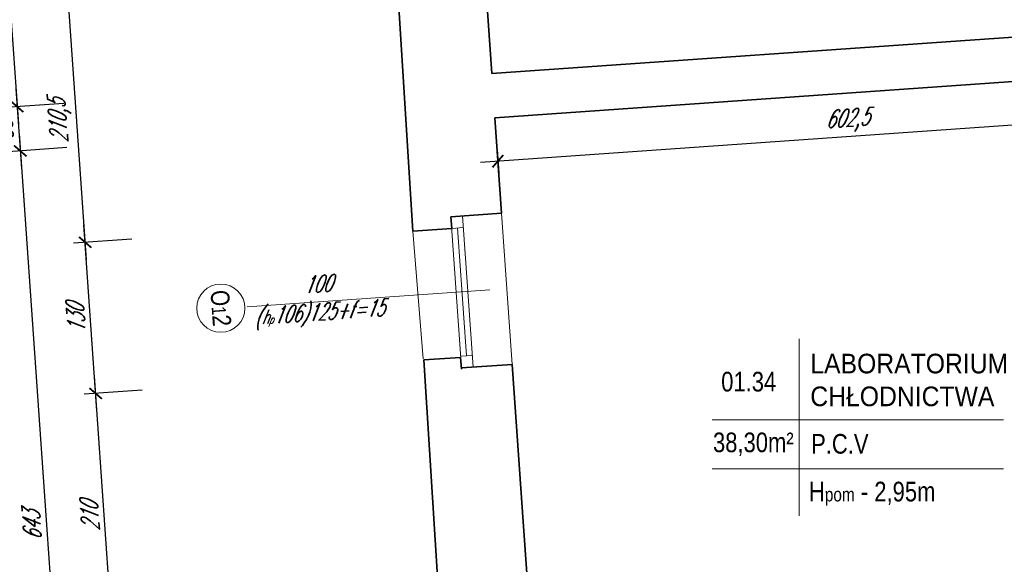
# Model space of a CAD drawing. Header units: millimetres. Extents: x 402 to 79005, y -7782 to 89952.
# Tile 197 of 256: x 21719 to 22563, y 36717 to 37184. Entities that reach past the tile are written whole.
import ezdxf

# ---------------------------------------------------------------- set-up
doc = ezdxf.new("R2010")
doc.units = ezdxf.units.MM
doc.header["$LTSCALE"] = 10
doc.layers.get('0').update_dxf_attribs({"lineweight": 0})
doc.layers.get('Defpoints').update_dxf_attribs({"color": 253})
for name, color, linetype, lineweight in [('01 parter - ściany', 253, 'Continuous', 35), ('03-01_okna', 253, 'Continuous', 15), ('04-1_widok', 253, 'Continuous', 5), ('05-01_wymiary', 253, 'Continuous', 5), ('05-03_opis', 253, 'Continuous', 5)]:
    doc.layers.add(name, color=color, linetype=linetype, lineweight=lineweight)
doc.styles.add('ariel', font='ARIAL.TTF', dxfattribs={"width": 0.8})
doc.styles.add('ariel_wym', font='simplex.shx', dxfattribs={"width": 0.65, "oblique": 25})
doc.dimstyles.new('ariel 50', dxfattribs={"dimtxt": 15, "dimasz": 10, "dimexe": 10, "dimexo": 0, "dimgap": 5, "dimtad": 1, "dimdec": 1, "dimrnd": 0.5, "dimtxsty": 'ariel_wym', "dimblk": 'ARCHTICK', "dimcen": 2.5, "dimdle": 15, "dimazin": 0, "dimtfac": 1, "dimtdec": 1, "dimtix": 1, "dimtmove": 0, "dimatfit": 3, "dimldrblk": 'DOT', "dimfxl": 0, "dimarcsym": 0})
doc.dimstyles.new('ariel 50 wnętrze', dxfattribs={"dimtxt": 15, "dimasz": 10, "dimexe": 10, "dimexo": 0, "dimgap": 5, "dimtad": 1, "dimdec": 1, "dimrnd": 0.5, "dimtxsty": 'ariel_wym', "dimblk": 'ARCHTICK', "dimcen": 2.5, "dimdle": 15, "dimazin": 0, "dimtfac": 1, "dimtdec": 1, "dimtix": 1, "dimtmove": 0, "dimatfit": 3, "dimldrblk": 'DOT', "dimfxl": 0, "dimarcsym": 0})

# ---------------------------------------------------------------- blocks, each defined once
blk = doc.blocks.new('_ArchTick')
at = {"color": 0, "linetype": 'ByBlock', "const_width": 0.15}
blk.add_lwpolyline([(-0.5, -0.5), (0.5, 0.5)], dxfattribs=at)
blk = doc.blocks.new('*D39')
at = {"layer": '05-01_wymiary', "color": 0, "lineweight": -2}
for p, q in [((21799.38, 36639.03), (21782.64, 36878.42)), ((21823.59, 36866.25), (21773.71, 36862.76)), ((21838.23, 36656.78), (21788.35, 36653.3))]:
    blk.add_line(p, q, dxfattribs=at)
at = {"layer": 'Defpoints', "color": 0}
for p in [(22140.63, 36888.42), (21783.68, 36863.46), (22155.28, 36678.95)]:
    blk.add_point(p, dxfattribs=at)
at = {"layer": '05-01_wymiary', "color": 0, "lineweight": -2, "xscale": 10, "yscale": 10, "zscale": 10}
for p, rotation in [((21783.68, 36863.46), 94.00000000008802), ((21798.33, 36653.99), 274.000000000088)]:
    blk.add_blockref('_ArchTick', p, dxfattribs=dict(at, rotation=rotation))
at = {"layer": '05-01_wymiary', "color": 0, "insert": (21778.54, 36757.85), "char_height": 15, "attachment_point": 5, "rotation": 94, "style": 'ariel_wym'}
blk.add_mtext('210', dxfattribs=at)
blk = doc.blocks.new('_Dot')
at = {"color": 0, "linetype": 'ByBlock', "lineweight": -2}
blk.add_line((-0.5, 0), (-1, 0), dxfattribs=at)
at = {"color": 0, "linetype": 'ByBlock', "const_width": 0.5}
blk.add_lwpolyline([(-0.25, 0, 1), (0.25, 0, 1)], format="xyb", close=True, dxfattribs=at)
blk = doc.blocks.new('*D40')
at = {"layer": '05-01_wymiary', "color": 0, "lineweight": -2}
for p, q in [((21784.73, 36848.5), (21773.57, 37008.11)), ((21814.52, 36995.93), (21764.64, 36992.45)), ((21823.59, 36866.25), (21773.71, 36862.76))]:
    blk.add_line(p, q, dxfattribs=at)
at = {"layer": 'Defpoints', "color": 0}
for p in [(22131.56, 37018.1), (21774.61, 36993.14), (22140.63, 36888.42)]:
    blk.add_point(p, dxfattribs=at)
at = {"layer": '05-01_wymiary', "color": 0, "lineweight": -2, "xscale": 10, "yscale": 10, "zscale": 10}
for p, rotation in [((21774.61, 36993.14), 94.00000000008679), ((21783.68, 36863.46), 274.0000000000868)]:
    blk.add_blockref('_ArchTick', p, dxfattribs=dict(at, rotation=rotation))
at = {"layer": '05-01_wymiary', "color": 0, "insert": (21766.68, 36927.43), "char_height": 15, "attachment_point": 5, "rotation": 94, "style": 'ariel_wym'}
blk.add_mtext('130', dxfattribs=at)
blk = doc.blocks.new('*D41')
at = {"layer": '05-01_wymiary', "color": 0, "lineweight": -2}
for p, q in [((21775.66, 36978.18), (21758.88, 37218.09)), ((21799.83, 37205.92), (21749.96, 37202.43)), ((21814.52, 36995.93), (21764.64, 36992.45))]:
    blk.add_line(p, q, dxfattribs=at)
at = {"layer": 'Defpoints', "color": 0}
for p in [(22116.88, 37228.09), (21759.93, 37203.13), (22131.56, 37018.1)]:
    blk.add_point(p, dxfattribs=at)
at = {"layer": '05-01_wymiary', "color": 0, "lineweight": -2, "xscale": 10, "yscale": 10, "zscale": 10}
for p, rotation in [((21759.93, 37203.13), 94.00000000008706), ((21774.61, 36993.14), 274.0000000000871)]:
    blk.add_blockref('_ArchTick', p, dxfattribs=dict(at, rotation=rotation))
at = {"layer": '05-01_wymiary', "color": 0, "insert": (21753.38, 37097.16), "char_height": 15, "attachment_point": 5, "rotation": 94, "style": 'ariel_wym'}
blk.add_mtext('210,5', dxfattribs=at)
blk = doc.blocks.new('*D79')
at = {"layer": '05-01_wymiary', "color": 0, "lineweight": -2}
for p, q in [((21694.39, 37423.63), (21717.41, 37094.43)), ((21735.34, 37411.45), (21685.46, 37407.97)), ((21756.27, 37112.18), (21706.39, 37108.7))]:
    blk.add_line(p, q, dxfattribs=at)
at = {"layer": 'Defpoints', "color": 0}
for p in [(22102.26, 37437.11), (22123.19, 37137.84), (21716.36, 37109.39)]:
    blk.add_point(p, dxfattribs=at)
at = {"layer": '05-01_wymiary', "color": 0, "lineweight": -2, "xscale": 10, "yscale": 10, "zscale": 10}
for p, rotation in [((21695.44, 37408.66), 94.00000000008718), ((21716.36, 37109.39), 274.0000000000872)]:
    blk.add_blockref('_ArchTick', p, dxfattribs=dict(at, rotation=rotation))
at = {"layer": '05-01_wymiary', "color": 0, "insert": (21693.43, 37258.16), "char_height": 15, "attachment_point": 5, "rotation": 94, "style": 'ariel_wym'}
blk.add_mtext('300', dxfattribs=at)
blk = doc.blocks.new('*D80')
at = {"layer": '05-01_wymiary', "color": 0, "lineweight": -2}
for p, q in [((21715.32, 37124.36), (21720.06, 37056.52)), ((21756.27, 37112.18), (21706.39, 37108.7)), ((21758.92, 37074.28), (21709.04, 37070.79))]:
    blk.add_line(p, q, dxfattribs=at)
at = {"layer": 'Defpoints', "color": 0}
for p in [(22123.19, 37137.84), (22125.84, 37099.94), (21719.01, 37071.49)]:
    blk.add_point(p, dxfattribs=at)
at = {"layer": '05-01_wymiary', "color": 0, "lineweight": -2, "xscale": 10, "yscale": 10, "zscale": 10}
for p, rotation in [((21716.36, 37109.39), 94.00000000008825), ((21719.01, 37071.49), 274.0000000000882)]:
    blk.add_blockref('_ArchTick', p, dxfattribs=dict(at, rotation=rotation))
at = {"layer": '05-01_wymiary', "color": 0, "insert": (21705.22, 37089.57), "char_height": 15, "attachment_point": 5, "rotation": 94, "style": 'ariel_wym'}
blk.add_mtext('38', dxfattribs=at)
blk = doc.blocks.new('*D81')
at = {"layer": '05-01_wymiary', "color": 0, "lineweight": -2}
for p, q in [((21717.97, 37086.45), (21764.91, 36415.09)), ((21758.92, 37074.28), (21709.04, 37070.79)), ((21803.77, 36432.84), (21753.89, 36429.36))]:
    blk.add_line(p, q, dxfattribs=at)
at = {"layer": 'Defpoints', "color": 0}
for p in [(22125.84, 37099.94), (22170.57, 36458.49), (21763.87, 36430.05)]:
    blk.add_point(p, dxfattribs=at)
at = {"layer": '05-01_wymiary', "color": 0, "lineweight": -2, "xscale": 10, "yscale": 10, "zscale": 10}
for p, rotation in [((21719.01, 37071.49), 94.00000000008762), ((21763.87, 36430.05), 274.0000000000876)]:
    blk.add_blockref('_ArchTick', p, dxfattribs=dict(at, rotation=rotation))
at = {"layer": '05-01_wymiary', "color": 0, "insert": (21728.97, 36749.9), "char_height": 15, "attachment_point": 5, "rotation": 94, "style": 'ariel_wym'}
blk.add_mtext('643', dxfattribs=at)
blk = doc.blocks.new('*D84')
at = {"layer": '05-01_wymiary', "color": 0, "lineweight": -2}
for p, q in [((21457.46, 40095.08), (21766.67, 35673.22)), ((21498.41, 40082.9), (21448.53, 40079.41)), ((21805.52, 35690.97), (21755.65, 35687.48))]:
    blk.add_line(p, q, dxfattribs=at)
at = {"layer": 'Defpoints', "color": 0}
for p in [(21838.4, 40106.68), (22246.18, 35721.78), (21765.62, 35688.18)]:
    blk.add_point(p, dxfattribs=at)
at = {"layer": '05-01_wymiary', "color": 0, "lineweight": -2, "xscale": 10, "yscale": 10, "zscale": 10}
for p, rotation in [((21458.51, 40080.11), 94.00000000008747), ((21765.62, 35688.18), 274.0000000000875)]:
    blk.add_blockref('_ArchTick', p, dxfattribs=dict(at, rotation=rotation))
at = {"layer": '05-01_wymiary', "color": 0, "insert": (21598.17, 37883.17), "char_height": 15, "attachment_point": 5, "rotation": 94, "style": 'ariel_wym'}
blk.add_mtext('4402,5', dxfattribs=at)
blk = doc.blocks.new('*D545')
at = {"layer": '05-01_wymiary', "color": 0, "lineweight": -2}
for p, q in [((22728.66, 37114.68), (22730.05, 37094.72)), ((22744.32, 37105.75), (22113.48, 37061.63)), ((22127.75, 37072.66), (22129.14, 37052.7))]:
    blk.add_line(p, q, dxfattribs=at)
at = {"layer": 'Defpoints', "color": 0}
for p in [(22726.75, 37141.95), (22125.84, 37099.94), (22128.45, 37062.68)]:
    blk.add_point(p, dxfattribs=at)
at = {"layer": '05-01_wymiary', "color": 0, "lineweight": -2, "xscale": 10, "yscale": 10, "zscale": 10}
for p, rotation in [((22729.35, 37104.7), 3.999999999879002), ((22128.45, 37062.68), 183.999999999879)]:
    blk.add_blockref('_ArchTick', p, dxfattribs=dict(at, rotation=rotation))
at = {"layer": '05-01_wymiary', "color": 0, "insert": (22427.93, 37097.58), "char_height": 15, "attachment_point": 5, "rotation": 4, "style": 'ariel_wym'}
blk.add_mtext('602,5', dxfattribs=at)

msp = doc.modelspace()

# ---------------------------------------------------------------- linework, layer by layer
at = {"layer": '01 parter - ściany'}
for p, q in [((22055.45, 37002.76), (22041.11, 37232.82)), ((22123.19, 37137.84), (22116.88, 37228.09)), ((22123.19, 37137.84), (22724.1, 37179.86)), ((22125.84, 37099.94), (22726.75, 37141.95)), ((22131.56, 37018.1), (22125.84, 37099.94)), ((22131.56, 37018.1), (22088.17, 37015.07)), ((22088.17, 37015.07), (22088.86, 37005.09)), ((22088.86, 37005.09), (22055.45, 37002.76)), ((22096.48, 36894.45), (22064.87, 36892.23)), ((22097.18, 36884.47), (22096.48, 36894.45)), ((22079.27, 36663.61), (22064.87, 36892.23)), ((22140.63, 36888.42), (22097.23, 36885.39)), ((22149.5, 36761.65), (22140.63, 36888.42)), ((22155.28, 36678.95), (22149.5, 36761.65))]:
    msp.add_line(p, q, dxfattribs=at)
at = {"layer": '03-01_okna', "linetype": 'Continuous', "lineweight": 0}
for p, q in [((22097.23, 36885.39), (22088.17, 37015.07)), ((22107.21, 36886.08), (22098.14, 37015.77)), ((22098.84, 37005.79), (22088.86, 37005.09)), ((22101.52, 36895.71), (22093.85, 37005.44)), ((22064.52, 36893.12), (22055.45, 37002.76)), ((22106.51, 36896.06), (22096.54, 36895.36))]:
    msp.add_line(p, q, dxfattribs=at)
at = {"layer": '04-1_widok'}
msp.add_line((22131.56, 37018.1), (22140.63, 36888.42), dxfattribs=at)
at = {"layer": '05-03_opis', "lineweight": 0}
msp.add_line((22121.49, 36952.24), (21913.59, 36937.7), dxfattribs=at)
at = {"layer": '05-03_opis'}
for p, q in [((22386.62, 36910.47), (22386.62, 36758.66)), ((22312.24, 36840.81), (22561.87, 36840.81)), ((22312.24, 36798.79), (22561.87, 36798.79))]:
    msp.add_line(p, q, dxfattribs=at)
at = {"layer": '05-03_opis', "lineweight": 0}
msp.add_circle((21890.93, 36936.62), 20.69, dxfattribs=at)

# ---------------------------------------------------------------- texts
at = {"layer": '05-03_opis', "lineweight": 0, "attachment_point": 5}
for s, insert, char_height, width, rotation, style in [('100\\P({\\H0.8333x;h\\H0.6x;p}106)125+f=15', (21974.74, 36943.05), 14.4, 62.6613, 4, 'ariel_wym'), ('O{\\H0.7576x;1}2', (21890.93, 36936.62), 15.84, 75.1935, 274, 'ariel')]:
    msp.add_mtext(s, dxfattribs=dict(at, insert=insert, char_height=char_height, width=width, rotation=rotation, style=style))
at = {"layer": '05-03_opis', "style": 'ariel'}
for s, insert, char_height, width, attachment_point in [('\\W0.9;{\\fArial|b0|i0|c238|p34;LABORATORIUM\\PCHŁODNICTWA}', (22396.26, 36874.96), 16.8648, 337.5404, 4), ('{\\fArial|b0|i0|c238|p34;01.34}', (22343.46, 36873.5), 16.8648, 78.4171, 5), ('{\\fArial|b0|i0|c238|p34;38,30m²}', (22347.41, 36820), 16.8648, 78.4171, 5), ('P.C.V', (22396.95, 36820.2), 16.865, 232.4081, 4), ('{\\fArial|b0|i0|c238|p34; H\\H0.7x;pom\\H1.429x; - 2,95m}', (22389.84, 36777.59), 16.8648, 232.4081, 4)]:
    msp.add_mtext(s, dxfattribs=dict(at, insert=insert, char_height=char_height, width=width, attachment_point=attachment_point))

# ---------------------------------------------------------------- dimensions: what is measured, and where the dimension line sits
at = {"layer": '05-01_wymiary'}
for base, p1, p2, angle, dimstyle, picture, middle in [((21765.62, 35688.18), (21838.4, 40106.68), (22246.18, 35721.78), 94, 'ariel 50', '*D84', (21598.17, 37883.17)), ((22128.45, 37062.68), (22726.75, 37141.95), (22125.84, 37099.94), 4, 'ariel 50 wnętrze', '*D545', (22427.93, 37097.58))]:
    dim = msp.add_linear_dim(base=base, p1=p1, p2=p2, angle=angle, dimstyle=dimstyle, dxfattribs=at)
    dim.commit()
    dim.dimension.update_dxf_attribs({"geometry": picture, "text_midpoint": middle})
for base, p1, p2, picture, middle in [((21716.36, 37109.39), (22102.26, 37437.11), (22123.19, 37137.84), '*D79', (21693.43, 37258.16)), ((21759.93, 37203.13), (22131.56, 37018.1), (22116.88, 37228.09), '*D41', (21753.38, 37097.16)), ((21719.01, 37071.49), (22123.19, 37137.84), (22125.84, 37099.94), '*D80', (21705.22, 37089.57)), ((21763.87, 36430.05), (22125.84, 37099.94), (22170.57, 36458.49), '*D81', (21728.97, 36749.9)), ((21774.61, 36993.14), (22140.63, 36888.42), (22131.56, 37018.1), '*D40', (21766.68, 36927.43)), ((21783.68, 36863.46), (22155.28, 36678.95), (22140.63, 36888.42), '*D39', (21778.54, 36757.85))]:
    dim = msp.add_linear_dim(base=base, p1=p1, p2=p2, angle=94, dimstyle='ariel 50', override={"dimtmove": 1}, dxfattribs=at)
    dim.commit()
    dim.dimension.update_dxf_attribs({"geometry": picture, "text_midpoint": middle})

doc.saveas('drawing.dxf')
